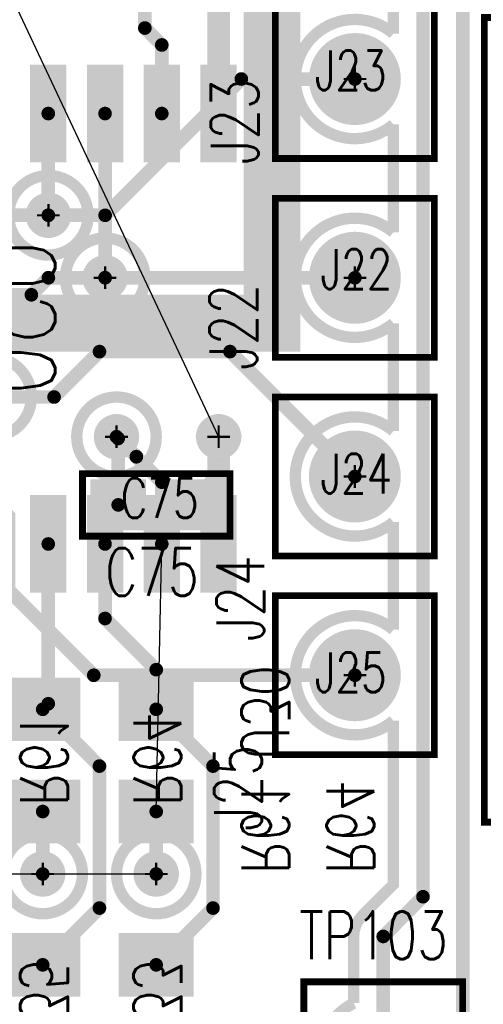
# Model space of a CAD drawing. Extents: x -7.2 to 18.3, y -5.6 to 10.9.
# Tile 70 of 112: x 3.555 to 3.963, y 4.985 to 5.852. Entities that reach past the tile are written whole.
import ezdxf
from ezdxf.enums import TextEntityAlignment as Align

# ---------------------------------------------------------------- set-up
doc = ezdxf.new("R2010")
doc.units = 0
for name, pattern in [('SIG_15', [2, 1, 1]), ('SIG_150', [2, 1, 1]), ('SIG_153', [2, 1, 1]), ('SIG_16', [2, 1, 1]), ('SIG_18', [2, 1, 1]), ('SIG_30', [2, 1, 1]), ('SIG_35', [2, 1, 1]), ('SIG_36', [2, 1, 1]), ('SIG_72', [2, 1, 1]), ('SIG_76', [2, 1, 1]), ('SIG_77', [2, 1, 1]), ('SIG_80', [2, 1, 1])]:
    doc.linetypes.add(name, pattern=pattern)
for name, color, linetype in [('2D_LINE_02', 112, 'CONTINUOUS'), ('DRIL_NPLTE_THRU_01', 16, 'CONTINUOUS'), ('DRIL_NPLTE_THRU_03', 146, 'CONTINUOUS'), ('DRIL_NPLTE_THRU_04', 176, 'CONTINUOUS'), ('DRIL_PLTE_THRU_01', 16, 'CONTINUOUS'), ('DRIL_PLTE_THRU_03', 146, 'CONTINUOUS'), ('DRIL_PLTE_THRU_04', 176, 'CONTINUOUS'), ('DRIL_SYMBOL', 254, 'CONTINUOUS'), ('LINK_00', 2, 'CONTINUOUS'), ('PADS_BOT', 5, 'CONTINUOUS'), ('PADS_INNER', 1, 'CONTINUOUS'), ('PADS_TOP', 1, 'CONTINUOUS'), ('PADS_XR_131', 3, 'CONTINUOUS'), ('PADS_XR_132', 6, 'CONTINUOUS'), ('PADS_XR_133', 254, 'CONTINUOUS'), ('PART_NAME_123', 255, 'CONTINUOUS'), ('PART_NAME_124', 6, 'CONTINUOUS'), ('PART_NAME_129', 2, 'CONTINUOUS'), ('PART_NAME_130', 106, 'CONTINUOUS'), ('PART_TOP_2DLINE_123', 255, 'CONTINUOUS'), ('PART_TOP_2DLINE_129', 2, 'CONTINUOUS'), ('POUR_OUTLINE_03', 130, 'CONTINUOUS'), ('POUR_VIATHERM_03', 130, 'CONTINUOUS'), ('POUR_VOID_03', 130, 'CONTINUOUS'), ('TRACE_01', 1, 'CONTINUOUS'), ('TRACE_03', 130, 'CONTINUOUS'), ('TRACE_04', 5, 'CONTINUOUS'), ('VIAPTS', 56, 'CONTINUOUS')]:
    doc.layers.add(name, color=color, linetype=linetype)
doc.styles.add('W0$001', font='simplex', dxfattribs={"width": 0.75})
doc.styles.add('W0$005', font='simplex', dxfattribs={"width": 0.75})
doc.styles.add('W0$006', font='simplex', dxfattribs={"width": 0.75})

# ---------------------------------------------------------------- blocks, each defined once
blk = doc.blocks.new('SMOOTH_0$05')
at = {"const_width": 0.025}
blk.add_lwpolyline([(-0.0125, 0, 1), (0.0125, 0, 1)], format="xyb", close=True, dxfattribs=at)
blk = doc.blocks.new('DRAWING_305')
at = {"layer": '2D_LINE_02', "const_width": 0.05}
blk.add_lwpolyline([(-0.81, -2.64), (-0.81, -2.095), (-0.475, -2.095), (-0.475, -1.665), (-0.22, -1.665), (-0.22, -0.945), (-0.5501, -0.945), (-0.5501, -0.665), (-0.6151, -0.665), (-0.6151, -0.3), (-0.0681, -0.3), (-0.0681, 0.885), (-0.9051, 0.885), (-0.9051, 0.24), (-1.495, 0.24), (-1.495, 0.545), (-1.185, 0.545), (-1.185, 1.915)], dxfattribs=at)
at = {"layer": '2D_LINE_02'}
blk.add_blockref('SMOOTH_0$05', (-0.0681, -0.3), dxfattribs=at)
blk = doc.blocks.new('POUR_VOID_108')
at = {"layer": 'POUR_VOID_03', "const_width": 0.01}
blk.add_lwpolyline([(-16.2854, -13.7322, 1), (-16.2154, -13.7322, 1)], format="xyb", close=True, dxfattribs=at)
blk = doc.blocks.new('POUR_VOID_107')
at = {"layer": 'POUR_VOID_03', "const_width": 0.01}
blk.add_lwpolyline([(-16.33188, -13.9075, -7.087955), (-16.31892, -13.9219, -7.087955)], format="xyb", close=True, dxfattribs=at)
blk = doc.blocks.new('POUR_VOID_94')
at = {"layer": 'POUR_VOID_03', "const_width": 0.01}
blk.add_lwpolyline([(-16.2354, -13.7872, 1), (-16.1654, -13.7872, 1)], format="xyb", close=True, dxfattribs=at)
blk = doc.blocks.new('POUR_VOID_93')
at = {"layer": 'POUR_VOID_03', "const_width": 0.01}
blk.add_lwpolyline([(-16.2254, -13.9272, 1), (-16.1554, -13.9272, 1)], format="xyb", close=True, dxfattribs=at)
blk = doc.blocks.new('POUR_VOID_92')
at = {"layer": 'POUR_VOID_03', "const_width": 0.01}
blk.add_lwpolyline([(-16.2904, -14.3122, 1), (-16.2204, -14.3122, 1)], format="xyb", close=True, dxfattribs=at)
blk = doc.blocks.new('POUR_VOID_89')
at = {"layer": 'POUR_VOID_03', "const_width": 0.01}
blk.add_lwpolyline([(-16.1904, -14.3122, 1), (-16.1204, -14.3122, 1)], format="xyb", close=True, dxfattribs=at)
blk = doc.blocks.new('POUR_OUTLINE_1')
at = {"layer": 'POUR_OUTLINE_03', "const_width": 0.01}
blk.add_lwpolyline([(-15.9814, -14.52849, -0.614202), (-15.9814, -14.42591), (-15.9814, -14.3672, -0.198912), (-15.97378, -14.34882), (-15.9464, -14.32143), (-15.9464, -14.1772, -2.162307), (-15.9464, -14.0972), (-15.9464, -14.0022, -2.162307), (-15.9464, -13.9222), (-15.9464, -13.8272, -2.162307), (-15.9464, -13.7472), (-15.9464, -13.6522, -2.162307), (-15.9464, -13.5722), (-15.9464, -13.21297)], format="xyb", dxfattribs=at)
for name in ['POUR_VOID_108', 'POUR_VOID_94', 'POUR_VOID_107', 'POUR_VOID_93', 'POUR_VOID_92', 'POUR_VOID_89']:
    blk.add_blockref(name, (0, 0))
blk = doc.blocks.new('POUR_VIATHERM_176')
at = {"layer": 'POUR_VIATHERM_03'}
for points in [[(-16.1004, -13.9072), (-16.1004, -13.9072)], [(-16.1204, -13.9272), (-16.1204, -13.9272)], [(-16.0804, -13.9272), (-16.0804, -13.9272)], [(-16.1004, -13.9472), (-16.1004, -13.9472)]]:
    blk.add_lwpolyline(points, dxfattribs=at)
blk = doc.blocks.new('POUR_HEADER_0')
for name in ['POUR_OUTLINE_1', 'POUR_VIATHERM_176']:
    blk.add_blockref(name, (16.9203, 12.3322))
blk = doc.blocks.new('SMOOTH_0$006')
at = {"const_width": 0.003}
blk.add_lwpolyline([(-0.0015, 0, 1), (0.0015, 0, 1)], format="xyb", close=True, dxfattribs=at)
blk = doc.blocks.new('SMOOTH_0$001')
at = {"const_width": 0.0005}
blk.add_lwpolyline([(-0.00025, 0, 1), (0.00025, 0, 1)], format="xyb", close=True, dxfattribs=at)
blk = doc.blocks.new('PART_BODY_TOP_358')
at = {"layer": 'PART_TOP_2DLINE_123', "const_width": 0.006}
blk.add_lwpolyline([(-0.07, -0.07), (-0.07, 0.07), (0.07, 0.07), (0.07, -0.07)], close=True, dxfattribs=at)
at = {"layer": 'PART_TOP_2DLINE_129', "const_width": 0.001}
blk.add_lwpolyline([(-0.07, -0.07), (-0.07, 0.07), (0.07, 0.07), (0.07, -0.07)], close=True, dxfattribs=at)
at = {"layer": 'PART_TOP_2DLINE_123'}
for p in [(-0.07, 0.07), (0.07, 0.07), (-0.07, -0.07), (0.07, -0.07)]:
    blk.add_blockref('SMOOTH_0$006', p, dxfattribs=at)
at = {"layer": 'PART_TOP_2DLINE_129'}
for p in [(-0.07, 0.07), (0.07, 0.07), (-0.07, -0.07), (0.07, -0.07)]:
    blk.add_blockref('SMOOTH_0$001', p, dxfattribs=at)
blk = doc.blocks.new('DRIL_SYMBOL_0$04')
at = {"layer": 'DRIL_SYMBOL', "const_width": 0.002}
for points in [[(0, -0.01), (0, 0.01)], [(-0.01, 0), (0.01, 0)]]:
    blk.add_lwpolyline(points, dxfattribs=at)
blk = doc.blocks.new('DRIL_HOLE_0$04')
at = {"const_width": 0.02}
blk.add_lwpolyline([(-0.01, 0, 1), (0.01, 0, 1)], format="xyb", close=True, dxfattribs=at)
blk.add_blockref('DRIL_SYMBOL_0$04', (0, 0))
blk = doc.blocks.new('PAD_55')
at = {"const_width": 0.0375}
blk.add_lwpolyline([(0, -0.01875, 1), (0, 0.01875, 1)], format="xyb", close=True, dxfattribs=at)
blk = doc.blocks.new('PAD_58')
at = {"const_width": 0.0405}
blk.add_lwpolyline([(0, -0.02025, 1), (0, 0.02025, 1)], format="xyb", close=True, dxfattribs=at)
blk = doc.blocks.new('STK_TOP_36')
at = {"layer": 'DRIL_PLTE_THRU_01'}
blk.add_blockref('DRIL_HOLE_0$04', (0, 0), dxfattribs=at)
at = {"layer": 'DRIL_PLTE_THRU_03'}
blk.add_blockref('DRIL_HOLE_0$04', (0, 0), dxfattribs=at)
at = {"layer": 'DRIL_PLTE_THRU_04'}
blk.add_blockref('DRIL_HOLE_0$04', (0, 0), dxfattribs=at)
at = {"layer": 'PADS_BOT'}
blk.add_blockref('PAD_55', (0, 0), dxfattribs=at)
at = {"layer": 'PADS_INNER'}
blk.add_blockref('PAD_55', (0, 0), dxfattribs=at)
at = {"layer": 'PADS_TOP'}
blk.add_blockref('PAD_55', (0, 0), dxfattribs=at)
at = {"layer": 'PADS_XR_131'}
blk.add_blockref('PAD_58', (0, 0), dxfattribs=at)
at = {"layer": 'PADS_XR_132'}
blk.add_blockref('PAD_58', (0, 0), dxfattribs=at)
blk = doc.blocks.new('SYM_TOP_31')
for name in ['PART_BODY_TOP_358', 'STK_TOP_36']:
    blk.add_blockref(name, (0, 0))
blk = doc.blocks.new('PART_TOP_56')
blk.add_blockref('SYM_TOP_31', (0, 0))
at = {"layer": 'PART_NAME_123', "style": 'W0$006', "width": 0.75}
blk.add_text('J22', height=0.042, dxfattribs=at).set_placement((-0.081, 0.086))
at = {"layer": 'PART_NAME_129', "style": 'W0$001', "width": 0.75}
blk.add_text('J22', height=0.035, rotation=270, dxfattribs=at).set_placement((-0.0099, 0.0301))
blk = doc.blocks.new('PART_TOP_57')
blk.add_blockref('SYM_TOP_31', (0, 0))
at = {"layer": 'PART_NAME_123', "style": 'W0$006', "width": 0.75}
blk.add_text('J23', height=0.042, dxfattribs=at).set_placement((-0.075, 0.085))
at = {"layer": 'PART_NAME_129', "style": 'W0$001', "width": 0.75}
blk.add_text('J23', height=0.035, rotation=270, dxfattribs=at).set_placement((-0.0099, 0.0351))
blk = doc.blocks.new('PART_TOP_58')
blk.add_blockref('SYM_TOP_31', (0, 0))
at = {"layer": 'PART_NAME_123', "style": 'W0$006', "width": 0.75}
blk.add_text('J24', height=0.042, rotation=270, dxfattribs=at).set_placement((0.08, 0.145))
at = {"layer": 'PART_NAME_129', "style": 'W0$001', "width": 0.75}
blk.add_text('J24', height=0.035, rotation=180, dxfattribs=at).set_placement((0.0301, 0.0149))
blk = doc.blocks.new('PART_TOP_59')
blk.add_blockref('SYM_TOP_31', (0, 0))
at = {"layer": 'PART_NAME_123', "style": 'W0$006', "width": 0.75}
blk.add_text('J25', height=0.042, rotation=270, dxfattribs=at).set_placement((0.082, 0.137))
at = {"layer": 'PART_NAME_129', "style": 'W0$001', "width": 0.75}
blk.add_text('J25', height=0.035, rotation=180, dxfattribs=at).set_placement((0.0351, 0.0149))
blk = doc.blocks.new('PART_BODY_TOP_339')
at = {"layer": 'PART_TOP_2DLINE_123', "const_width": 0.006}
blk.add_lwpolyline([(-0.065, -0.02756), (0.065, -0.02756), (0.065, 0.02756), (-0.065, 0.02756)], close=True, dxfattribs=at)
at = {"layer": 'PART_TOP_2DLINE_129', "const_width": 0.001}
blk.add_lwpolyline([(-0.065, -0.03), (0.065, -0.03), (0.065, 0.02756), (-0.065, 0.02756)], close=True, dxfattribs=at)
at = {"layer": 'PART_TOP_2DLINE_123'}
for p in [(-0.065, 0.02756), (0.065, 0.02756), (-0.065, -0.02756), (0.065, -0.02756)]:
    blk.add_blockref('SMOOTH_0$006', p, dxfattribs=at)
at = {"layer": 'PART_TOP_2DLINE_129'}
for p in [(-0.065, 0.02756), (0.065, 0.02756), (-0.065, -0.03), (0.065, -0.03)]:
    blk.add_blockref('SMOOTH_0$001', p, dxfattribs=at)
blk = doc.blocks.new('DRIL_HOLE_0')
blk.add_lwpolyline([(0, 0, 1), (0, 0, 1)], format="xyb", close=True)
blk = doc.blocks.new('PAD_1')
blk.add_lwpolyline([(0, 0, 1), (0, 0, 1)], format="xyb", close=True)
blk = doc.blocks.new('PAD_46')
at = {"const_width": 0.045}
blk.add_lwpolyline([(-0.0245, 0), (0.0245, 0)], dxfattribs=at)
blk = doc.blocks.new('PAD_47')
at = {"const_width": 0.039}
blk.add_lwpolyline([(-0.0215, 0), (0.0215, 0)], dxfattribs=at)
blk = doc.blocks.new('STK_TOP_14')
at = {"layer": 'DRIL_PLTE_THRU_01'}
blk.add_blockref('DRIL_HOLE_0', (0, 0), dxfattribs=at)
at = {"layer": 'DRIL_PLTE_THRU_03'}
blk.add_blockref('DRIL_HOLE_0', (0, 0), dxfattribs=at)
at = {"layer": 'DRIL_PLTE_THRU_04'}
blk.add_blockref('DRIL_HOLE_0', (0, 0), dxfattribs=at)
at = {"layer": 'PADS_BOT'}
blk.add_blockref('PAD_1', (0, 0), dxfattribs=at)
at = {"layer": 'PADS_INNER'}
blk.add_blockref('PAD_1', (0, 0), dxfattribs=at)
at = {"layer": 'PADS_TOP'}
blk.add_blockref('PAD_47', (0, 0), dxfattribs=at)
at = {"layer": 'PADS_XR_131'}
blk.add_blockref('PAD_46', (0, 0), dxfattribs=at)
at = {"layer": 'PADS_XR_133'}
blk.add_blockref('PAD_47', (0, 0), dxfattribs=at)
blk = doc.blocks.new('SYM_TOP_12')
for name, p in [('PART_BODY_TOP_339', (0, 0)), ('STK_TOP_14', (-0.0335, 0)), ('STK_TOP_14', (0.0335, 0))]:
    blk.add_blockref(name, p)
blk = doc.blocks.new('PART_TOP_162')
blk.add_blockref('SYM_TOP_12', (0, 0))
at = {"layer": 'PART_NAME_123', "style": 'W0$006', "width": 0.75}
blk.add_text('C75', height=0.042, rotation=180, dxfattribs=at).set_placement((0.045, 0.08))
at = {"layer": 'PART_NAME_129', "style": 'W0$001', "width": 0.75}
blk.add_text('C75', height=0.035, rotation=180, dxfattribs=at).set_placement((-0.003, -0.006), align=Align.MIDDLE_CENTER)
blk = doc.blocks.new('PAD_3')
at = {"const_width": 0.026}
blk.add_lwpolyline([(-0.04, 0), (0.04, 0)], dxfattribs=at)
blk = doc.blocks.new('PAD_4')
at = {"const_width": 0.032}
blk.add_lwpolyline([(-0.043, 0), (0.043, 0)], dxfattribs=at)
blk = doc.blocks.new('STK_BOT_8')
at = {"layer": 'DRIL_NPLTE_THRU_01'}
blk.add_blockref('DRIL_HOLE_0', (0, 0), dxfattribs=at)
at = {"layer": 'DRIL_NPLTE_THRU_03'}
blk.add_blockref('DRIL_HOLE_0', (0, 0), dxfattribs=at)
at = {"layer": 'DRIL_NPLTE_THRU_04'}
blk.add_blockref('DRIL_HOLE_0', (0, 0), dxfattribs=at)
at = {"layer": 'PADS_BOT'}
blk.add_blockref('PAD_3', (0, 0), dxfattribs=at)
at = {"layer": 'PADS_INNER'}
blk.add_blockref('PAD_1', (0, 0), dxfattribs=at)
at = {"layer": 'PADS_TOP'}
blk.add_blockref('PAD_1', (0, 0), dxfattribs=at)
at = {"layer": 'PADS_XR_131'}
blk.add_blockref('PAD_4', (0, 0), dxfattribs=at)
at = {"layer": 'PADS_XR_133'}
blk.add_blockref('PAD_3', (0, 0), dxfattribs=at)
blk = doc.blocks.new('SYM_BOT_52')
for p in [(-0.1894, 0.1749), (0.1896, 0.1749), (-0.1894, 0.1249), (0.1896, 0.1249), (-0.1894, 0.0749), (0.1896, 0.0749), (-0.1894, 0.0249), (0.1896, 0.0249), (-0.1894, -0.0251), (0.1896, -0.0251), (-0.1894, -0.0751), (0.1896, -0.0751), (-0.1894, -0.1251), (0.1896, -0.1251), (-0.1894, -0.1751), (0.1896, -0.1751)]:
    blk.add_blockref('STK_BOT_8', p)
blk = doc.blocks.new('PART_BOT_216')
blk.add_blockref('SYM_BOT_52', (0, 0))
at = {"layer": 'PART_NAME_124', "style": 'W0$005', "width": 0.75}
blk.add_text('U30', height=0.042, dxfattribs=at).set_placement((-0.38, 0.195))
at = {"layer": 'PART_NAME_130', "style": 'W0$001', "width": 0.75}
blk.add_text('U30', height=0.07, rotation=180, dxfattribs=at).set_placement((-0.059, -0.039), align=Align.TOP_RIGHT)
blk = doc.blocks.new('PAD_38')
at = {"const_width": 0.05}
blk.add_lwpolyline([(-0.03, 0), (0.03, 0)], dxfattribs=at)
blk = doc.blocks.new('PAD_37')
at = {"const_width": 0.056}
blk.add_lwpolyline([(-0.033, 0), (0.033, 0)], dxfattribs=at)
blk = doc.blocks.new('STK_BOT_10')
at = {"layer": 'DRIL_NPLTE_THRU_01'}
blk.add_blockref('DRIL_HOLE_0', (0, 0), dxfattribs=at)
at = {"layer": 'DRIL_NPLTE_THRU_03'}
blk.add_blockref('DRIL_HOLE_0', (0, 0), dxfattribs=at)
at = {"layer": 'DRIL_NPLTE_THRU_04'}
blk.add_blockref('DRIL_HOLE_0', (0, 0), dxfattribs=at)
at = {"layer": 'PADS_BOT', "rotation": 90}
blk.add_blockref('PAD_38', (0, 0), dxfattribs=at)
at = {"layer": 'PADS_INNER'}
blk.add_blockref('PAD_1', (0, 0), dxfattribs=at)
at = {"layer": 'PADS_TOP'}
blk.add_blockref('PAD_1', (0, 0), dxfattribs=at)
at = {"layer": 'PADS_XR_131', "rotation": 90}
blk.add_blockref('PAD_37', (0, 0), dxfattribs=at)
at = {"layer": 'PADS_XR_133', "rotation": 90}
blk.add_blockref('PAD_38', (0, 0), dxfattribs=at)
blk = doc.blocks.new('SYM_BOT_10')
for p in [(-0.045, 0), (0.045, 0)]:
    blk.add_blockref('STK_BOT_10', p)
blk = doc.blocks.new('PART_BOT_329')
blk.add_blockref('SYM_BOT_10', (0, 0))
at = {"layer": 'PART_NAME_124', "style": 'W0$006', "width": 0.75}
blk.add_text('R133', height=0.042, dxfattribs=at).set_placement((-0.205, -0.015))
at = {"layer": 'PART_NAME_130', "style": 'W0$001', "width": 0.75}
blk.add_text('R133', height=0.042, dxfattribs=at).set_placement((-0.06, -0.02))
blk = doc.blocks.new('PART_BOT_331')
blk.add_blockref('SYM_BOT_10', (0, 0))
at = {"layer": 'PART_NAME_124', "style": 'W0$006', "width": 0.75}
blk.add_text('R135', height=0.042, dxfattribs=at).set_placement((-0.205, -0.02))
at = {"layer": 'PART_NAME_130', "style": 'W0$001', "width": 0.75}
blk.add_text('R135', height=0.042, dxfattribs=at).set_placement((-0.06, -0.02))
blk = doc.blocks.new('PART_BOT_343')
blk.add_blockref('SYM_BOT_10', (0, 0))
at = {"layer": 'PART_NAME_124', "style": 'W0$006', "width": 0.75}
blk.add_text('R100', height=0.042, dxfattribs=at).set_placement((-0.2099, -0.0199))
at = {"layer": 'PART_NAME_130', "style": 'W0$001', "width": 0.75}
blk.add_text('R100', height=0.042, dxfattribs=at).set_placement((-0.06, -0.02))
blk = doc.blocks.new('PART_TOP_374')
blk.add_blockref('SYM_TOP_31', (0, 0))
at = {"layer": 'PART_NAME_123', "style": 'W0$006', "width": 0.75}
blk.add_text('TP103', height=0.042, rotation=90, dxfattribs=at).set_placement((-0.09, -0.074))
at = {"layer": 'PART_NAME_129', "style": 'W0$001', "width": 0.75}
blk.add_text('TP103', height=0.035, rotation=90, dxfattribs=at).set_placement((0.0149, -0.0551))
blk = doc.blocks.new('PART_BODY_TOP_390')
at = {"layer": 'PART_TOP_2DLINE_123', "const_width": 0.006}
blk.add_lwpolyline([(-0.23622, 0.35433), (0.23622, 0.35433), (0.23622, -0.35433), (-0.23622, -0.35433)], close=True, dxfattribs=at)
at = {"layer": 'PART_TOP_2DLINE_129', "const_width": 0.001}
blk.add_lwpolyline([(-0.2255, 0.3407), (-0.2255, -0.3443), (0.2245, -0.3443), (0.2245, 0.3407)], close=True, dxfattribs=at)
at = {"layer": 'PART_TOP_2DLINE_123'}
for p in [(-0.23622, 0.35433), (0.23622, 0.35433), (-0.23622, -0.35433), (0.23622, -0.35433)]:
    blk.add_blockref('SMOOTH_0$006', p, dxfattribs=at)
at = {"layer": 'PART_TOP_2DLINE_129'}
for p in [(-0.2255, 0.3407), (0.2245, 0.3407), (-0.2255, -0.3443), (0.2245, -0.3443)]:
    blk.add_blockref('SMOOTH_0$001', p, dxfattribs=at)
blk = doc.blocks.new('PAD_133')
at = {"const_width": 0.033}
blk.add_lwpolyline([(-0.05, -0.0165), (0.05, -0.0165, 1), (0.05, 0.0165), (-0.05, 0.0165, 1)], format="xyb", close=True, dxfattribs=at)
blk = doc.blocks.new('PAD_134')
at = {"const_width": 0.03}
blk.add_lwpolyline([(-0.05, -0.015), (0.05, -0.015, 1), (0.05, 0.015), (-0.05, 0.015, 1)], format="xyb", close=True, dxfattribs=at)
blk = doc.blocks.new('STK_TOP_76')
at = {"layer": 'DRIL_NPLTE_THRU_01'}
blk.add_blockref('DRIL_HOLE_0', (0, 0), dxfattribs=at)
at = {"layer": 'DRIL_NPLTE_THRU_03'}
blk.add_blockref('DRIL_HOLE_0', (0, 0), dxfattribs=at)
at = {"layer": 'DRIL_NPLTE_THRU_04'}
blk.add_blockref('DRIL_HOLE_0', (0, 0), dxfattribs=at)
at = {"layer": 'PADS_BOT'}
blk.add_blockref('PAD_1', (0, 0), dxfattribs=at)
at = {"layer": 'PADS_INNER'}
blk.add_blockref('PAD_1', (0, 0), dxfattribs=at)
at = {"layer": 'PADS_TOP', "rotation": 90}
blk.add_blockref('PAD_134', (0, 0), dxfattribs=at)
at = {"layer": 'PADS_XR_131', "rotation": 90}
blk.add_blockref('PAD_133', (0, 0), dxfattribs=at)
at = {"layer": 'PADS_XR_133', "rotation": 90}
blk.add_blockref('PAD_134', (0, 0), dxfattribs=at)
blk = doc.blocks.new('PAD_135')
at = {"const_width": 0.381}
blk.add_lwpolyline([(-0.218, 0), (0.218, 0)], dxfattribs=at)
blk = doc.blocks.new('PAD_136')
at = {"const_width": 0.375}
blk.add_lwpolyline([(-0.215, 0), (0.215, 0)], dxfattribs=at)
blk = doc.blocks.new('STK_TOP_77')
at = {"layer": 'DRIL_NPLTE_THRU_01'}
blk.add_blockref('DRIL_HOLE_0', (0, 0), dxfattribs=at)
at = {"layer": 'DRIL_NPLTE_THRU_03'}
blk.add_blockref('DRIL_HOLE_0', (0, 0), dxfattribs=at)
at = {"layer": 'DRIL_NPLTE_THRU_04'}
blk.add_blockref('DRIL_HOLE_0', (0, 0), dxfattribs=at)
at = {"layer": 'PADS_BOT'}
blk.add_blockref('PAD_1', (0, 0), dxfattribs=at)
at = {"layer": 'PADS_INNER'}
blk.add_blockref('PAD_1', (0, 0), dxfattribs=at)
at = {"layer": 'PADS_TOP'}
blk.add_blockref('PAD_136', (0, 0), dxfattribs=at)
at = {"layer": 'PADS_XR_131'}
blk.add_blockref('PAD_135', (0, 0), dxfattribs=at)
at = {"layer": 'PADS_XR_133'}
blk.add_blockref('PAD_136', (0, 0), dxfattribs=at)
blk = doc.blocks.new('SYM_TOP_63')
for name, p in [('PART_BODY_TOP_390', (0, 0)), ('STK_TOP_77', (0, 0.13)), ('STK_TOP_76', (-0.1005, -0.2493)), ('STK_TOP_76', (0.0995, -0.2493))]:
    blk.add_blockref(name, p)
blk = doc.blocks.new('PART_TOP_442')
blk.add_blockref('SYM_TOP_63', (0, 0))
at = {"layer": 'PART_NAME_123', "style": 'W0$005', "width": 0.75}
blk.add_text('D19', height=0.042, dxfattribs=at).set_placement((-0.11, 0.38))
at = {"layer": 'PART_NAME_129', "style": 'W0$001', "width": 0.75}
blk.add_text('D19', height=0.07, dxfattribs=at).set_placement((-0.0601, -0.0149))
blk = doc.blocks.new('PART_BOT_526')
blk.add_blockref('SYM_BOT_10', (0, 0))
at = {"layer": 'PART_NAME_124', "style": 'W0$006', "width": 0.75}
blk.add_text('R61', height=0.042, dxfattribs=at).set_placement((-0.1, 0.175))
at = {"layer": 'PART_NAME_130', "style": 'W0$001', "width": 0.75}
blk.add_text('R61', height=0.042, dxfattribs=at).set_placement((-0.04, -0.02))
blk = doc.blocks.new('PART_BOT_527')
blk.add_blockref('SYM_BOT_10', (0, 0))
at = {"layer": 'PART_NAME_124', "style": 'W0$006', "width": 0.75}
blk.add_text('R64', height=0.042, dxfattribs=at).set_placement((-0.1, 0.15))
at = {"layer": 'PART_NAME_130', "style": 'W0$001', "width": 0.75}
blk.add_text('R64', height=0.042, dxfattribs=at).set_placement((-0.04, -0.02))
blk = doc.blocks.new('SMOOTH_0$012')
at = {"const_width": 0.006}
blk.add_lwpolyline([(-0.003, 0, 1), (0.003, 0, 1)], format="xyb", close=True, dxfattribs=at)
blk = doc.blocks.new('SMOOTH_0$02')
at = {"const_width": 0.01}
blk.add_lwpolyline([(-0.005, 0, 1), (0.005, 0, 1)], format="xyb", close=True, dxfattribs=at)
blk = doc.blocks.new('DRIL_SYMBOL_0$018')
at = {"layer": 'DRIL_SYMBOL', "const_width": 0.002}
for points in [[(0, -0.01), (0, 0.01)], [(-0.01, 0), (0.01, 0)]]:
    blk.add_lwpolyline(points, dxfattribs=at)
blk = doc.blocks.new('DRIL_HOLE_0$018')
at = {"const_width": 0.009}
blk.add_lwpolyline([(-0.0045, 0, 1), (0.0045, 0, 1)], format="xyb", close=True, dxfattribs=at)
blk.add_blockref('DRIL_SYMBOL_0$018', (0, 0))
blk = doc.blocks.new('PAD_138')
at = {"const_width": 0.02}
blk.add_lwpolyline([(0, -0.01, 1), (0, 0.01, 1)], format="xyb", close=True, dxfattribs=at)
blk = doc.blocks.new('STK_TOP_4')
at = {"layer": 'DRIL_PLTE_THRU_01'}
blk.add_blockref('DRIL_HOLE_0$018', (0, 0), dxfattribs=at)
at = {"layer": 'DRIL_PLTE_THRU_03'}
blk.add_blockref('DRIL_HOLE_0$018', (0, 0), dxfattribs=at)
at = {"layer": 'DRIL_PLTE_THRU_04'}
blk.add_blockref('DRIL_HOLE_0$018', (0, 0), dxfattribs=at)
at = {"layer": 'PADS_BOT'}
blk.add_blockref('PAD_138', (0, 0), dxfattribs=at)
at = {"layer": 'PADS_INNER'}
blk.add_blockref('PAD_138', (0, 0), dxfattribs=at)
at = {"layer": 'PADS_TOP'}
blk.add_blockref('PAD_138', (0, 0), dxfattribs=at)
blk = doc.blocks.new('SYM_TOP_2')
blk.add_blockref('STK_TOP_4', (0, 0))

msp = doc.modelspace()

# ---------------------------------------------------------------- linework, layer by layer
at = {"layer": 'LINK_00', "linetype": 'SIG_153'}
msp.add_line((3.0501, 6.93), (3.73, 5.485), dxfattribs=at)
at = {"layer": 'LINK_00', "linetype": 'SIG_16'}
for p, q in [((3.675, 5.155), (3.6799, 5.3906)), ((3.475, 5.1), (3.575, 5.1)), ((3.575, 5.1), (3.675, 5.1))]:
    msp.add_line(p, q, dxfattribs=at)
at = {"layer": 'TRACE_01', "linetype": 'SIG_77', "const_width": 0.012}
for points in [[(3.58, 5.68), (3.63, 5.68), (3.75, 5.8), (3.85, 5.8)], [(3.58, 5.68), (3.52, 5.68), (3.48, 5.72), (3.39, 5.72)]]:
    msp.add_lwpolyline(points, dxfattribs=at)
at = {"layer": 'TRACE_01', "linetype": 'SIG_76', "const_width": 0.012}
for points in [[(3.39, 5.61), (3.565, 5.61), (3.58, 5.625), (3.63, 5.625)], [(3.85, 5.625), (3.63, 5.625)]]:
    msp.add_lwpolyline(points, dxfattribs=at)
at = {"layer": 'TRACE_01', "linetype": 'SIG_30', "const_width": 0.012}
for points in [[(3.53, 5.52), (3.585, 5.52), (3.625, 5.56), (3.74, 5.56)], [(3.53, 5.52), (3.585, 5.52), (3.625, 5.56)], [(3.85, 5.45), (3.74, 5.56), (3.625, 5.56)], [(3.85, 5.45), (3.74, 5.56)]]:
    msp.add_lwpolyline(points, dxfattribs=at)
at = {"layer": 'TRACE_01', "linetype": 'SIG_16', "const_width": 0.012}
msp.add_lwpolyline([(3.6415, 5.425), (3.6415, 5.4835), (3.64, 5.485)], dxfattribs=at)
at = {"layer": 'TRACE_01', "linetype": 'SIG_153', "const_width": 0.02}
msp.add_lwpolyline([(3.7085, 5.425), (3.73, 5.4465), (3.73, 5.485)], dxfattribs=at)
at = {"layer": 'TRACE_01', "linetype": 'SIG_80', "const_width": 0.012}
msp.add_lwpolyline([(3.85, 5.275), (3.62, 5.275), (3.545, 5.35), (3.545, 5.415), (3.485, 5.475), (3.48, 5.475)], dxfattribs=at)
at = {"layer": 'TRACE_03', "linetype": 'SIG_72', "const_width": 0.012}
msp.add_lwpolyline([(4.5501, 2.965), (4.5501, 3.03), (4.4801, 3.1), (4.3851, 3.1), (4.3351, 3.15), (4.3351, 3.33), (4.2501, 3.415), (4.1451, 3.415), (4.1051, 3.455), (4.1051, 4.695), (4.0601, 4.74), (4.0101, 4.74), (3.9451, 4.805), (3.9451, 6.275), (3.8801, 6.34), (3.8801, 6.89)], dxfattribs=at)
at = {"layer": 'TRACE_03', "linetype": 'SIG_150', "const_width": 0.012}
msp.add_lwpolyline([(3.875, 4.935), (3.875, 5.045), (3.91, 5.08), (3.91, 6.21), (3.785, 6.335)], dxfattribs=at)
at = {"layer": 'TRACE_04', "linetype": 'SIG_15', "const_width": 0.012}
msp.add_lwpolyline([(3.6615, 5.875), (3.665, 5.875), (3.665, 5.8449), (3.6799, 5.83), (3.6799, 5.7696)], dxfattribs=at)
at = {"layer": 'TRACE_04', "linetype": 'SIG_18', "const_width": 0.02}
msp.add_lwpolyline([(3.7285, 5.875), (3.7299, 5.8736), (3.7299, 5.7696)], dxfattribs=at)
at = {"layer": 'TRACE_04', "linetype": 'SIG_77', "const_width": 0.012}
msp.add_lwpolyline([(3.5799, 5.7696), (3.5799, 5.6801), (3.58, 5.68)], dxfattribs=at)
at = {"layer": 'TRACE_04', "linetype": 'SIG_76', "const_width": 0.012}
msp.add_lwpolyline([(3.6299, 5.7696), (3.6299, 5.6251), (3.63, 5.625)], dxfattribs=at)
at = {"layer": 'TRACE_04', "linetype": 'SIG_16', "const_width": 0.012}
for points in [[(3.64, 5.485), (3.6575, 5.4675), (3.6575, 5.4674), (3.6799, 5.445), (3.6799, 5.3906)], [(3.575, 5.1), (3.575, 5.155)], [(3.675, 5.1), (3.675, 5.155)]]:
    msp.add_lwpolyline(points, dxfattribs=at)
at = {"layer": 'TRACE_04', "linetype": 'SIG_153', "const_width": 0.02}
msp.add_lwpolyline([(3.7299, 5.3906), (3.7299, 5.4849), (3.73, 5.485)], dxfattribs=at)
at = {"layer": 'TRACE_04', "linetype": 'SIG_35', "const_width": 0.012}
for points in [[(3.575, 5.245), (3.5799, 5.2499), (3.5799, 5.3906)], [(3.575, 5.245), (3.625, 5.195), (3.625, 5.07)], [(3.575, 5.02), (3.625, 5.07)]]:
    msp.add_lwpolyline(points, dxfattribs=at)
at = {"layer": 'TRACE_04', "linetype": 'SIG_36', "const_width": 0.012}
for points in [[(3.6299, 5.3906), (3.6299, 5.325), (3.675, 5.2799), (3.675, 5.245)], [(3.675, 5.245), (3.725, 5.195)], [(3.675, 5.02), (3.725, 5.07), (3.725, 5.195)]]:
    msp.add_lwpolyline(points, dxfattribs=at)

# ---------------------------------------------------------------- block references
for name, p in [('DRAWING_305', (3.8451, 5.885)), ('PART_TOP_442', (4.2002, 5.4999))]:
    msp.add_blockref(name, p)
at = {"linetype": 'SIG_153'}
msp.add_blockref('POUR_HEADER_0', (2.9101, 7.08), dxfattribs=at)
at = {"xscale": -1}
msp.add_blockref('PART_BOT_343', (3.405, 5.885), dxfattribs=at)
for name, p, rotation in [('PART_TOP_57', (3.85, 5.8), 90), ('PART_TOP_56', (3.85, 5.625), 90), ('PART_TOP_58', (3.85, 5.45), 180), ('PART_TOP_162', (3.675, 5.425), 180), ('PART_TOP_59', (3.85, 5.275), 180), ('PART_TOP_374', (3.875, 4.935), 270)]:
    msp.add_blockref(name, p, dxfattribs=dict(rotation=rotation))
at = {"xscale": -1, "rotation": -90}
for name, p in [('PART_BOT_216', (3.555, 5.58)), ('PART_BOT_526', (3.575, 5.2)), ('PART_BOT_527', (3.675, 5.2)), ('PART_BOT_331', (3.575, 4.975)), ('PART_BOT_329', (3.675, 4.975))]:
    msp.add_blockref(name, p, dxfattribs=at)
at = {"layer": 'TRACE_01'}
for name, p in [('SMOOTH_0$012', (3.75, 5.8)), ('SMOOTH_0$012', (3.85, 5.8)), ('SMOOTH_0$012', (3.58, 5.68)), ('SMOOTH_0$012', (3.58, 5.68)), ('SMOOTH_0$012', (3.63, 5.68)), ('SMOOTH_0$012', (3.58, 5.625)), ('SMOOTH_0$012', (3.63, 5.625)), ('SMOOTH_0$012', (3.63, 5.625)), ('SMOOTH_0$012', (3.85, 5.625)), ('SMOOTH_0$012', (3.565, 5.61)), ('SMOOTH_0$012', (3.625, 5.56)), ('SMOOTH_0$012', (3.625, 5.56)), ('SMOOTH_0$012', (3.625, 5.56)), ('SMOOTH_0$012', (3.74, 5.56)), ('SMOOTH_0$012', (3.74, 5.56)), ('SMOOTH_0$012', (3.74, 5.56)), ('SMOOTH_0$012', (3.585, 5.52)), ('SMOOTH_0$012', (3.585, 5.52)), ('SMOOTH_0$012', (3.64, 5.485)), ('SMOOTH_0$012', (3.6415, 5.4835)), ('SMOOTH_0$02', (3.73, 5.485)), ('SMOOTH_0$02', (3.73, 5.4465)), ('SMOOTH_0$012', (3.85, 5.45)), ('SMOOTH_0$012', (3.85, 5.45)), ('SMOOTH_0$012', (3.6415, 5.425)), ('SMOOTH_0$02', (3.7085, 5.425)), ('SMOOTH_0$012', (3.62, 5.275)), ('SMOOTH_0$012', (3.85, 5.275))]:
    msp.add_blockref(name, p, dxfattribs=at)
at = {"layer": 'TRACE_03'}
for p in [(3.91, 5.08), (3.875, 5.045)]:
    msp.add_blockref('SMOOTH_0$012', p, dxfattribs=at)
at = {"layer": 'TRACE_04'}
for name, p in [('SMOOTH_0$012', (3.665, 5.8449)), ('SMOOTH_0$012', (3.6799, 5.83)), ('SMOOTH_0$012', (3.5799, 5.7696)), ('SMOOTH_0$012', (3.6299, 5.7696)), ('SMOOTH_0$012', (3.6799, 5.7696)), ('SMOOTH_0$02', (3.7299, 5.7696)), ('SMOOTH_0$012', (3.5799, 5.6801)), ('SMOOTH_0$012', (3.58, 5.68)), ('SMOOTH_0$012', (3.6299, 5.6251)), ('SMOOTH_0$012', (3.63, 5.625)), ('SMOOTH_0$012', (3.64, 5.485)), ('SMOOTH_0$02', (3.7299, 5.4849)), ('SMOOTH_0$02', (3.73, 5.485)), ('SMOOTH_0$012', (3.6575, 5.4675)), ('SMOOTH_0$012', (3.6575, 5.4674)), ('SMOOTH_0$012', (3.6799, 5.445)), ('SMOOTH_0$012', (3.5799, 5.3906)), ('SMOOTH_0$012', (3.6299, 5.3906)), ('SMOOTH_0$012', (3.6799, 5.3906)), ('SMOOTH_0$02', (3.7299, 5.3906)), ('SMOOTH_0$012', (3.6299, 5.325)), ('SMOOTH_0$012', (3.675, 5.2799)), ('SMOOTH_0$012', (3.5799, 5.2499)), ('SMOOTH_0$012', (3.575, 5.245)), ('SMOOTH_0$012', (3.575, 5.245)), ('SMOOTH_0$012', (3.675, 5.245)), ('SMOOTH_0$012', (3.675, 5.245)), ('SMOOTH_0$012', (3.625, 5.195)), ('SMOOTH_0$012', (3.725, 5.195)), ('SMOOTH_0$012', (3.725, 5.195)), ('SMOOTH_0$012', (3.575, 5.155)), ('SMOOTH_0$012', (3.675, 5.155)), ('SMOOTH_0$012', (3.575, 5.1)), ('SMOOTH_0$012', (3.675, 5.1)), ('SMOOTH_0$012', (3.625, 5.07)), ('SMOOTH_0$012', (3.625, 5.07)), ('SMOOTH_0$012', (3.725, 5.07)), ('SMOOTH_0$012', (3.575, 5.02)), ('SMOOTH_0$012', (3.675, 5.02))]:
    msp.add_blockref(name, p, dxfattribs=at)
at = {"layer": 'VIAPTS', "linetype": 'SIG_77'}
msp.add_blockref('SYM_TOP_2', (3.58, 5.68), dxfattribs=at)
at = {"layer": 'VIAPTS', "linetype": 'SIG_76'}
msp.add_blockref('SYM_TOP_2', (3.63, 5.625), dxfattribs=at)
at = {"layer": 'VIAPTS', "linetype": 'SIG_16'}
for p in [(3.64, 5.485), (3.575, 5.1), (3.675, 5.1)]:
    msp.add_blockref('SYM_TOP_2', p, dxfattribs=at)
at = {"layer": 'VIAPTS', "linetype": 'SIG_153'}
msp.add_blockref('SYM_TOP_2', (3.73, 5.485), dxfattribs=at)

doc.saveas('drawing.dxf')
